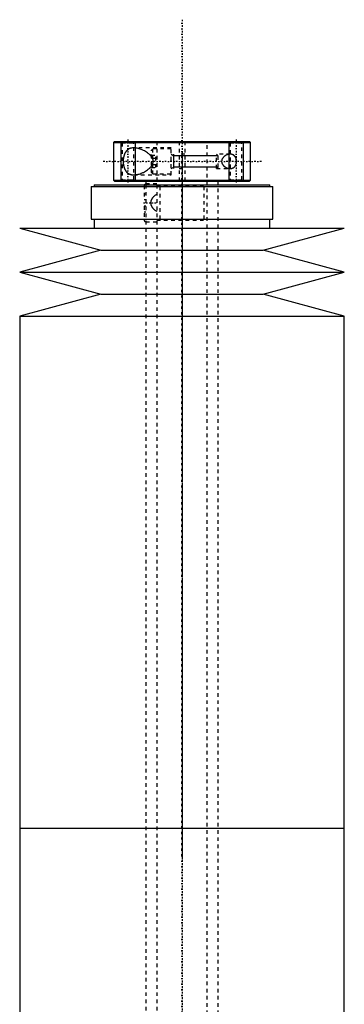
# Model space of a CAD drawing. Extents: x -90 to 90, y -144 to 599.
# Tile 10 of 10: x -45 to 45, y 326 to 599. Entities that reach past the tile are written whole.
import ezdxf

# ---------------------------------------------------------------- set-up
doc = ezdxf.new("R2010")
doc.units = 0
doc.linetypes.add('CENTER', pattern=[1.5, 0.45, -0.5, 0.05, -0.5])
doc.linetypes.add('DASHED', pattern=[2, 1, -1])
for name, color, linetype in [('AM_0', 7, 'CONTINUOUS'), ('AM_10', 7, 'CONTINUOUS'), ('AM_3', 7, 'DASHED'), ('AM_7', 7, 'CENTER')]:
    doc.layers.add(name, color=color, linetype=linetype)

msp = doc.modelspace()

# ---------------------------------------------------------------- linework, layer by layer
at = {"layer": 'AM_0', "color": 7, "linetype": 'CONTINUOUS'}
for p, q in [((-18.7, 565.5), (-19, 565.2)), ((-18.7, 565.5), (18.7, 565.5)), ((19, 565.2), (18.7, 565.5)), ((-19, 565.2), (-19, 554.8)), ((-19, 565.2), (19, 565.2)), ((19, 554.8), (19, 565.2)), ((-19, 554.8), (-18.7, 554.5)), ((-19, 554.8), (19, 554.8)), ((-18.7, 554.5), (18.7, 554.5)), ((-10, 554.5), (-10, 553.5)), ((10, 553.5), (10, 554.5)), ((18.7, 554.5), (19, 554.8)), ((-25.15, 553), (-25.15, 544)), ((-25.15, 553), (25.15, 553)), ((-24.35, 553.5), (-24.35, 553)), ((-24.35, 553.5), (24.35, 553.5)), ((24.35, 553), (24.35, 553.5)), ((25.15, 544), (25.15, 553)), ((-25.15, 544), (25.15, 544)), ((-24.35, 544), (-24.35, 541.5)), ((24.35, 541.5), (24.35, 544)), ((-45, 541.5), (-22.5, 535.4)), ((-45, 541.5), (45, 541.5)), ((22.5, 535.4), (45, 541.5)), ((-22.5, 535.4), (-45, 529.3)), ((-22.5, 535.4), (22.5, 535.4)), ((45, 529.3), (22.5, 535.4)), ((-45, 529.3), (-22.5, 523.2)), ((-45, 529.3), (45, 529.3)), ((22.5, 523.2), (45, 529.3)), ((-22.5, 523.2), (-45, 517.1)), ((-22.5, 523.2), (22.5, 523.2)), ((45, 517.1), (22.5, 523.2)), ((-45, 517.1), (-45, 375)), ((-45, 517.1), (45, 517.1)), ((45, 375), (45, 517.1)), ((-45, 375), (-45, 316.5)), ((-45, 375), (45, 375)), ((-45, 375), (0, 375)), ((45, 316.5), (45, 375))]:
    msp.add_line(p, q, dxfattribs=at)
msp.add_arc((-10, 553.25), 0.5, 90, 150, dxfattribs=at)
at = {"layer": 'AM_10', "color": 7, "linetype": 'CONTINUOUS'}
for p, q in [((-17, 565.5), (-17, 554.5)), ((-13, 565.5), (-13, 554.5)), ((13, 565.5), (13, 554.5)), ((17, 565.5), (17, 554.5)), ((-3, 562), (-2.26, 561.57)), ((-2.26, 558), (-2.26, 562)), ((10, 561.57), (-2.26, 561.57)), ((-3, 558), (-2.26, 558.43)), ((10, 558.43), (-2.26, 558.43))]:
    msp.add_line(p, q, dxfattribs=at)
at = {"layer": 'AM_3', "color": 6, "linetype": 'DASHED'}
for p, q in [((-17, 565.5), (-16.62, 565.12)), ((-13.38, 565.12), (-13, 565.5)), ((-7, 565.5), (-7, -110.5)), ((-0.75, 565.5), (-0.75, 554.5)), ((0.75, 565.5), (0.75, 554.5)), ((7, -110.5), (7, 565.5)), ((13, 565.5), (13.38, 565.12)), ((16.62, 565.12), (17, 565.5)), ((-16.62, 565.12), (-16.62, 554.88)), ((-16.62, 565.12), (-13.38, 565.12)), ((-13.38, 554.88), (-13.38, 565.12)), ((-3, 563.75), (-13.37, 563.75)), ((-8.1, 563.5), (-8.5, 563.1)), ((-8.5, 556.9), (-8.5, 563.1)), ((-3, 563.5), (-8.1, 563.5)), ((-8.1, 556.5), (-8.1, 563.5)), ((-3, 556.25), (-3, 563.75)), ((13.38, 565.12), (13.38, 554.88)), ((13.38, 565.12), (16.62, 565.12)), ((16.62, 554.88), (16.62, 565.12)), ((-8.5, 561.73), (-7.25, 561.73)), ((-8.5, 560.87), (-7.25, 560.87)), ((-7.25, 558.27), (-7.25, 561.73)), ((0.75, 562), (-0.75, 562)), ((13.37, 562), (9.57, 562)), ((10, 561.57), (9.57, 562)), ((9.57, 558), (9.57, 562)), ((10, 558.43), (10, 561.57)), ((-8.5, 559.13), (-7.25, 559.13)), ((-8.5, 558.27), (-7.25, 558.27)), ((-0.75, 558), (0.75, 558)), ((9.57, 558), (10, 558.43)), ((9.57, 558), (13.37, 558)), ((-16.62, 554.88), (-17, 554.5)), ((-16.62, 554.88), (-13.38, 554.88)), ((-13, 554.5), (-13.38, 554.88)), ((-13.37, 556.25), (-3, 556.25)), ((-8.5, 556.9), (-8.1, 556.5)), ((-8.1, 556.5), (-3, 556.5)), ((13.38, 554.88), (13, 554.5)), ((13.38, 554.88), (16.62, 554.88)), ((17, 554.5), (16.62, 554.88)), ((-10.5, 553.25), (-10.5, 549.4)), ((-7, 553.75), (-10, 553.75)), ((-10, 553.5), (-10, -70.5)), ((-7, 553.3), (7, 553.3)), ((-6.1, 553), (-6.1, 544)), ((6.1, 544), (6.1, 553)), ((10, -70.5), (10, 553.5)), ((-10.5, 551), (-10, 551)), ((-10.5, 549.4), (-10, 549.4)), ((-10.5, 547.6), (-10.5, 543.75)), ((-10, 547.6), (-10.5, 547.6)), ((-10.5, 546), (-10, 546)), ((-7, 543.7), (7, 543.7)), ((-10, 543.25), (-7, 543.25))]:
    msp.add_line(p, q, dxfattribs=at)
for points in [[(-13.37, 563.75, 0), (-13.5, 563.75, 0), (-13.76, 563.73, 0), (-14.01, 563.69, 0), (-14.14, 563.66, 0), (-14.27, 563.63, 0), (-14.41, 563.58, 0), (-14.45, 563.57, 0), (-14.49, 563.55, 0), (-14.51, 563.54, 0), (-14.53, 563.53, 0), (-14.57, 563.52, 0), (-14.61, 563.5, 0), (-14.65, 563.48, 0), (-14.69, 563.46, 0), (-14.73, 563.44, 0), (-14.74, 563.43, 0), (-14.76, 563.42, 0), (-14.8, 563.4, 0), (-14.84, 563.38, 0), (-14.88, 563.35, 0), (-14.91, 563.33, 0), (-14.95, 563.3, 0), (-14.97, 563.29, 0), (-14.98, 563.28, 0), (-15.02, 563.25, 0), (-15.06, 563.23, 0), (-15.09, 563.2, 0), (-15.12, 563.17, 0), (-15.16, 563.14, 0), (-15.17, 563.13, 0), (-15.19, 563.11, 0), (-15.22, 563.08, 0), (-15.26, 563.05, 0), (-15.29, 563.02, 0), (-15.32, 562.99, 0), (-15.35, 562.96, 0), (-15.37, 562.94, 0), (-15.38, 562.92, 0), (-15.41, 562.89, 0), (-15.44, 562.86, 0), (-15.46, 562.84, 0), (-15.47, 562.82, 0), (-15.5, 562.78, 0), (-15.53, 562.75, 0), (-15.54, 562.73, 0), (-15.56, 562.71, 0), (-15.58, 562.67, 0), (-15.61, 562.63, 0), (-15.64, 562.59, 0), (-15.66, 562.55, 0), (-15.69, 562.51, 0), (-15.7, 562.49, 0), (-15.71, 562.47, 0), (-15.74, 562.43, 0), (-15.76, 562.39, 0), (-15.79, 562.34, 0), (-15.81, 562.3, 0), (-15.83, 562.25, 0), (-15.84, 562.23, 0), (-15.86, 562.21, 0), (-15.88, 562.16, 0), (-15.9, 562.11, 0), (-15.92, 562.06, 0), (-15.94, 562.01, 0), (-15.96, 561.96, 0), (-15.97, 561.94, 0), (-15.98, 561.91, 0), (-16, 561.86, 0), (-16.02, 561.81, 0), (-16.04, 561.75, 0), (-16.06, 561.7, 0), (-16.07, 561.64, 0), (-16.08, 561.62, 0), (-16.09, 561.59, 0), (-16.11, 561.53, 0), (-16.12, 561.48, 0), (-16.14, 561.42, 0), (-16.15, 561.36, 0), (-16.17, 561.3, 0), (-16.17, 561.27, 0), (-16.18, 561.24, 0), (-16.19, 561.19, 0), (-16.2, 561.13, 0), (-16.21, 561.1, 0), (-16.21, 561.07, 0), (-16.22, 561.01, 0), (-16.23, 560.95, 0), (-16.24, 560.92, 0), (-16.24, 560.89, 0), (-16.25, 560.82, 0), (-16.26, 560.76, 0), (-16.27, 560.7, 0), (-16.27, 560.64, 0), (-16.28, 560.58, 0), (-16.28, 560.55, 0), (-16.29, 560.52, 0), (-16.29, 560.46, 0), (-16.3, 560.4, 0), (-16.3, 560.33, 0), (-16.3, 560.27, 0), (-16.3, 560.21, 0), (-16.3, 560.18, 0), (-16.31, 560.15, 0), (-16.31, 560.09, 0), (-16.31, 560.03, 0), (-16.31, 560, 0)], [(-8.5, 561.36, 0), (-8.52, 561.39, 0), (-8.55, 561.43, 0), (-8.59, 561.48, 0), (-8.61, 561.5, 0), (-8.63, 561.52, 0), (-8.67, 561.56, 0), (-8.7, 561.61, 0), (-8.74, 561.65, 0), (-8.78, 561.69, 0), (-8.82, 561.73, 0), (-8.84, 561.75, 0), (-8.86, 561.77, 0), (-8.9, 561.81, 0), (-8.95, 561.85, 0), (-9.09, 561.98, 0), (-9.22, 562.09, 0), (-9.35, 562.2, 0), (-9.61, 562.39, 0), (-9.88, 562.57, 0), (-10.15, 562.74, 0), (-10.43, 562.9, 0), (-10.72, 563.04, 0), (-10.86, 563.11, 0), (-11.01, 563.18, 0), (-11.3, 563.3, 0), (-11.59, 563.41, 0), (-11.87, 563.51, 0), (-12.16, 563.59, 0), (-12.44, 563.65, 0), (-12.58, 563.68, 0), (-12.72, 563.7, 0), (-12.98, 563.73, 0), (-13.24, 563.75, 0), (-13.37, 563.75, 0)], [(-16.31, 560, 0), (-16.31, 559.97, 0), (-16.31, 559.91, 0), (-16.31, 559.85, 0), (-16.3, 559.82, 0), (-16.3, 559.79, 0), (-16.3, 559.73, 0), (-16.3, 559.67, 0), (-16.3, 559.6, 0), (-16.29, 559.54, 0), (-16.29, 559.48, 0), (-16.28, 559.45, 0), (-16.28, 559.42, 0), (-16.27, 559.36, 0), (-16.27, 559.3, 0), (-16.26, 559.24, 0), (-16.25, 559.18, 0), (-16.24, 559.11, 0), (-16.24, 559.08, 0), (-16.23, 559.05, 0), (-16.22, 558.99, 0), (-16.21, 558.93, 0), (-16.21, 558.9, 0), (-16.2, 558.87, 0), (-16.19, 558.81, 0), (-16.18, 558.76, 0), (-16.17, 558.73, 0), (-16.17, 558.7, 0), (-16.15, 558.64, 0), (-16.14, 558.58, 0), (-16.12, 558.52, 0), (-16.11, 558.47, 0), (-16.09, 558.41, 0), (-16.08, 558.38, 0), (-16.07, 558.36, 0), (-16.06, 558.3, 0), (-16.04, 558.25, 0), (-16.02, 558.19, 0), (-16, 558.14, 0), (-15.98, 558.09, 0), (-15.97, 558.06, 0), (-15.96, 558.04, 0), (-15.94, 557.99, 0), (-15.92, 557.94, 0), (-15.9, 557.89, 0), (-15.88, 557.84, 0), (-15.86, 557.79, 0), (-15.84, 557.77, 0), (-15.83, 557.75, 0), (-15.81, 557.7, 0), (-15.79, 557.66, 0), (-15.76, 557.61, 0), (-15.74, 557.57, 0), (-15.71, 557.53, 0), (-15.7, 557.51, 0), (-15.69, 557.49, 0), (-15.66, 557.45, 0), (-15.64, 557.41, 0), (-15.61, 557.37, 0), (-15.58, 557.33, 0), (-15.56, 557.29, 0), (-15.54, 557.27, 0), (-15.53, 557.25, 0), (-15.5, 557.22, 0), (-15.47, 557.18, 0), (-15.46, 557.16, 0), (-15.44, 557.14, 0), (-15.41, 557.11, 0), (-15.38, 557.08, 0), (-15.37, 557.06, 0), (-15.35, 557.04, 0), (-15.32, 557.01, 0), (-15.29, 556.98, 0), (-15.26, 556.95, 0), (-15.22, 556.92, 0), (-15.19, 556.89, 0), (-15.17, 556.87, 0), (-15.16, 556.86, 0), (-15.12, 556.83, 0), (-15.09, 556.8, 0), (-15.06, 556.77, 0), (-15.02, 556.75, 0), (-14.98, 556.72, 0), (-14.97, 556.71, 0), (-14.95, 556.7, 0), (-14.91, 556.67, 0), (-14.88, 556.65, 0), (-14.84, 556.62, 0), (-14.8, 556.6, 0), (-14.76, 556.58, 0), (-14.74, 556.57, 0), (-14.73, 556.56, 0), (-14.69, 556.54, 0), (-14.65, 556.52, 0), (-14.61, 556.5, 0), (-14.57, 556.48, 0), (-14.53, 556.47, 0), (-14.51, 556.46, 0), (-14.49, 556.45, 0), (-14.45, 556.43, 0), (-14.41, 556.42, 0), (-14.27, 556.37, 0), (-14.14, 556.34, 0), (-14.01, 556.31, 0), (-13.76, 556.27, 0), (-13.5, 556.25, 0), (-13.37, 556.25, 0)], [(-8.5, 558.64, 0), (-8.45, 558.7, 0), (-8.35, 558.84, 0), (-8.26, 558.98, 0), (-8.22, 559.05, 0), (-8.22, 559.06, 0), (-8.2, 559.09, 0), (-8.19, 559.11, 0), (-8.19, 559.12, 0), (-8.18, 559.14, 0), (-8.17, 559.16, 0), (-8.16, 559.19, 0), (-8.14, 559.21, 0), (-8.13, 559.24, 0), (-8.12, 559.26, 0), (-8.12, 559.27, 0), (-8.11, 559.29, 0), (-8.1, 559.31, 0), (-8.09, 559.34, 0), (-8.08, 559.36, 0), (-8.07, 559.39, 0), (-8.06, 559.41, 0), (-8.06, 559.43, 0), (-8.06, 559.44, 0), (-8.05, 559.47, 0), (-8.04, 559.49, 0), (-8.03, 559.52, 0), (-8.02, 559.54, 0), (-8.02, 559.57, 0), (-8.01, 559.58, 0), (-8.01, 559.6, 0), (-8.01, 559.62, 0), (-8, 559.65, 0), (-7.99, 559.68, 0), (-7.99, 559.71, 0), (-7.99, 559.73, 0), (-7.98, 559.75, 0), (-7.98, 559.76, 0), (-7.98, 559.79, 0), (-7.97, 559.82, 0), (-7.97, 559.84, 0), (-7.97, 559.87, 0), (-7.97, 559.9, 0), (-7.97, 559.91, 0), (-7.97, 559.93, 0), (-7.97, 559.96, 0), (-7.96, 559.99, 0), (-7.96, 560, 0), (-7.96, 560.01, 0), (-7.97, 560.04, 0), (-7.97, 560.07, 0), (-7.97, 560.09, 0), (-7.97, 560.1, 0), (-7.97, 560.13, 0), (-7.97, 560.16, 0), (-7.97, 560.18, 0), (-7.98, 560.21, 0), (-7.98, 560.24, 0), (-7.98, 560.25, 0), (-7.99, 560.27, 0), (-7.99, 560.29, 0), (-7.99, 560.32, 0), (-8, 560.35, 0), (-8.01, 560.38, 0), (-8.01, 560.4, 0), (-8.01, 560.42, 0), (-8.02, 560.43, 0), (-8.02, 560.46, 0), (-8.03, 560.48, 0), (-8.04, 560.51, 0), (-8.05, 560.53, 0), (-8.06, 560.56, 0), (-8.06, 560.57, 0), (-8.06, 560.59, 0), (-8.07, 560.61, 0), (-8.08, 560.64, 0), (-8.09, 560.66, 0), (-8.1, 560.69, 0), (-8.11, 560.71, 0), (-8.12, 560.73, 0), (-8.12, 560.74, 0), (-8.13, 560.76, 0), (-8.14, 560.79, 0), (-8.16, 560.81, 0), (-8.17, 560.84, 0), (-8.18, 560.86, 0), (-8.19, 560.88, 0), (-8.19, 560.89, 0), (-8.2, 560.91, 0), (-8.22, 560.94, 0), (-8.22, 560.95, 0), (-8.26, 561.02, 0), (-8.35, 561.16, 0), (-8.45, 561.3, 0), (-8.5, 561.36, 0)], [(13.37, 562, 0), (13.34, 562, 0), (13.29, 562, 0), (13.24, 562, 0), (13.21, 561.99, 0), (13.19, 561.99, 0), (13.13, 561.99, 0), (13.08, 561.98, 0), (13.03, 561.97, 0), (12.97, 561.96, 0), (12.92, 561.95, 0), (12.89, 561.95, 0), (12.86, 561.94, 0), (12.8, 561.93, 0), (12.75, 561.91, 0), (12.69, 561.9, 0), (12.64, 561.88, 0), (12.58, 561.86, 0), (12.55, 561.85, 0), (12.53, 561.84, 0), (12.47, 561.82, 0), (12.41, 561.79, 0), (12.39, 561.78, 0), (12.36, 561.77, 0), (12.3, 561.74, 0), (12.25, 561.72, 0), (12.22, 561.7, 0), (12.19, 561.69, 0), (12.14, 561.66, 0), (12.09, 561.63, 0), (12.03, 561.6, 0), (11.98, 561.56, 0), (11.93, 561.53, 0), (11.9, 561.51, 0), (11.88, 561.49, 0), (11.83, 561.46, 0), (11.78, 561.42, 0), (11.73, 561.38, 0), (11.68, 561.34, 0), (11.63, 561.3, 0), (11.61, 561.28, 0), (11.59, 561.26, 0), (11.54, 561.21, 0), (11.5, 561.16, 0), (11.45, 561.11, 0), (11.41, 561.06, 0), (11.37, 561.01, 0), (11.34, 560.98, 0), (11.32, 560.96, 0), (11.28, 560.9, 0), (11.25, 560.84, 0), (11.21, 560.78, 0), (11.17, 560.72, 0), (11.14, 560.66, 0), (11.13, 560.62, 0), (11.11, 560.59, 0), (11.09, 560.52, 0), (11.06, 560.46, 0), (11.04, 560.39, 0), (11.02, 560.32, 0), (11.01, 560.25, 0), (11, 560.21, 0), (11, 560.18, 0), (10.99, 560.11, 0), (10.99, 560.04, 0), (10.99, 560, 0), (10.99, 559.96, 0), (10.99, 559.89, 0), (11, 559.82, 0), (11, 559.79, 0), (11.01, 559.75, 0), (11.02, 559.68, 0), (11.04, 559.61, 0), (11.06, 559.54, 0), (11.09, 559.48, 0), (11.11, 559.41, 0), (11.13, 559.38, 0), (11.14, 559.34, 0), (11.17, 559.28, 0), (11.21, 559.22, 0), (11.25, 559.16, 0), (11.28, 559.1, 0), (11.32, 559.04, 0), (11.34, 559.02, 0), (11.37, 558.99, 0), (11.41, 558.94, 0), (11.45, 558.89, 0), (11.5, 558.84, 0), (11.54, 558.79, 0), (11.59, 558.74, 0), (11.61, 558.72, 0), (11.63, 558.7, 0), (11.68, 558.66, 0), (11.73, 558.62, 0), (11.78, 558.58, 0), (11.83, 558.54, 0), (11.88, 558.51, 0), (11.9, 558.49, 0), (11.93, 558.47, 0), (11.98, 558.44, 0), (12.03, 558.4, 0), (12.09, 558.37, 0), (12.14, 558.34, 0), (12.19, 558.31, 0), (12.22, 558.3, 0), (12.25, 558.28, 0), (12.3, 558.26, 0), (12.36, 558.23, 0), (12.39, 558.22, 0), (12.41, 558.21, 0), (12.47, 558.18, 0), (12.53, 558.16, 0), (12.55, 558.15, 0), (12.58, 558.14, 0), (12.64, 558.12, 0), (12.69, 558.1, 0), (12.75, 558.09, 0), (12.8, 558.07, 0), (12.86, 558.06, 0), (12.89, 558.05, 0), (12.92, 558.05, 0), (12.97, 558.04, 0), (13.03, 558.03, 0), (13.08, 558.02, 0), (13.13, 558.01, 0), (13.19, 558.01, 0), (13.21, 558.01, 0), (13.24, 558, 0), (13.29, 558, 0), (13.34, 558, 0), (13.37, 558, 0)], [(15.12, 560, 0), (15.12, 560.02, 0), (15.12, 560.05, 0), (15.12, 560.08, 0), (15.12, 560.1, 0), (15.12, 560.12, 0), (15.12, 560.15, 0), (15.12, 560.18, 0), (15.12, 560.22, 0), (15.11, 560.25, 0), (15.11, 560.28, 0), (15.11, 560.3, 0), (15.11, 560.32, 0), (15.1, 560.35, 0), (15.1, 560.38, 0), (15.09, 560.42, 0), (15.09, 560.45, 0), (15.08, 560.48, 0), (15.08, 560.5, 0), (15.07, 560.51, 0), (15.07, 560.55, 0), (15.06, 560.58, 0), (15.06, 560.59, 0), (15.05, 560.61, 0), (15.04, 560.64, 0), (15.03, 560.67, 0), (15.03, 560.69, 0), (15.03, 560.71, 0), (15.02, 560.74, 0), (15.01, 560.77, 0), (15, 560.8, 0), (14.99, 560.83, 0), (14.98, 560.86, 0), (14.97, 560.87, 0), (14.96, 560.89, 0), (14.95, 560.92, 0), (14.94, 560.95, 0), (14.93, 560.97, 0), (14.92, 561, 0), (14.9, 561.03, 0), (14.9, 561.04, 0), (14.89, 561.06, 0), (14.88, 561.08, 0), (14.86, 561.11, 0), (14.85, 561.14, 0), (14.83, 561.16, 0), (14.82, 561.19, 0), (14.81, 561.2, 0), (14.81, 561.21, 0), (14.79, 561.23, 0), (14.78, 561.26, 0), (14.76, 561.28, 0), (14.74, 561.3, 0), (14.73, 561.33, 0), (14.72, 561.34, 0), (14.71, 561.35, 0), (14.7, 561.37, 0), (14.68, 561.39, 0), (14.66, 561.41, 0), (14.65, 561.43, 0), (14.63, 561.45, 0), (14.62, 561.46, 0), (14.61, 561.47, 0), (14.6, 561.49, 0), (14.58, 561.51, 0), (14.57, 561.52, 0), (14.56, 561.53, 0), (14.54, 561.54, 0), (14.52, 561.56, 0), (14.51, 561.57, 0), (14.5, 561.58, 0), (14.49, 561.6, 0), (14.47, 561.61, 0), (14.45, 561.63, 0), (14.43, 561.65, 0), (14.41, 561.66, 0), (14.4, 561.67, 0), (14.39, 561.68, 0), (14.37, 561.69, 0), (14.35, 561.71, 0), (14.33, 561.72, 0), (14.3, 561.74, 0), (14.28, 561.75, 0), (14.27, 561.76, 0), (14.26, 561.76, 0), (14.24, 561.77, 0), (14.22, 561.79, 0), (14.14, 561.83, 0), (14.01, 561.89, 0), (13.87, 561.93, 0), (13.8, 561.95, 0), (13.73, 561.97, 0), (13.58, 561.99, 0), (13.44, 562, 0), (13.37, 562, 0)], [(13.37, 558, 0), (13.44, 558, 0), (13.58, 558.01, 0), (13.73, 558.03, 0), (13.8, 558.05, 0), (13.87, 558.07, 0), (14.01, 558.11, 0), (14.14, 558.17, 0), (14.22, 558.21, 0), (14.24, 558.23, 0), (14.26, 558.24, 0), (14.27, 558.24, 0), (14.28, 558.25, 0), (14.3, 558.26, 0), (14.33, 558.28, 0), (14.35, 558.29, 0), (14.37, 558.31, 0), (14.39, 558.32, 0), (14.4, 558.33, 0), (14.41, 558.34, 0), (14.43, 558.35, 0), (14.45, 558.37, 0), (14.47, 558.39, 0), (14.49, 558.4, 0), (14.5, 558.42, 0), (14.51, 558.43, 0), (14.52, 558.44, 0), (14.54, 558.46, 0), (14.56, 558.47, 0), (14.57, 558.48, 0), (14.58, 558.49, 0), (14.6, 558.51, 0), (14.61, 558.53, 0), (14.62, 558.54, 0), (14.63, 558.55, 0), (14.65, 558.57, 0), (14.66, 558.59, 0), (14.68, 558.61, 0), (14.7, 558.63, 0), (14.71, 558.65, 0), (14.72, 558.66, 0), (14.73, 558.67, 0), (14.74, 558.7, 0), (14.76, 558.72, 0), (14.78, 558.74, 0), (14.79, 558.77, 0), (14.81, 558.79, 0), (14.81, 558.8, 0), (14.82, 558.81, 0), (14.83, 558.84, 0), (14.85, 558.86, 0), (14.86, 558.89, 0), (14.88, 558.92, 0), (14.89, 558.94, 0), (14.9, 558.96, 0), (14.9, 558.97, 0), (14.92, 559, 0), (14.93, 559.03, 0), (14.94, 559.05, 0), (14.95, 559.08, 0), (14.96, 559.11, 0), (14.97, 559.13, 0), (14.98, 559.14, 0), (14.99, 559.17, 0), (15, 559.2, 0), (15.01, 559.23, 0), (15.02, 559.26, 0), (15.03, 559.29, 0), (15.03, 559.31, 0), (15.03, 559.33, 0), (15.04, 559.36, 0), (15.05, 559.39, 0), (15.06, 559.41, 0), (15.06, 559.42, 0), (15.07, 559.45, 0), (15.07, 559.49, 0), (15.08, 559.5, 0), (15.08, 559.52, 0), (15.09, 559.55, 0), (15.09, 559.58, 0), (15.1, 559.62, 0), (15.1, 559.65, 0), (15.11, 559.68, 0), (15.11, 559.7, 0), (15.11, 559.72, 0), (15.11, 559.75, 0), (15.12, 559.78, 0), (15.12, 559.82, 0), (15.12, 559.85, 0), (15.12, 559.88, 0), (15.12, 559.9, 0), (15.12, 559.92, 0), (15.12, 559.95, 0), (15.12, 559.98, 0), (15.12, 560, 0)], [(-13.37, 556.25, 0), (-13.24, 556.25, 0), (-12.98, 556.27, 0), (-12.72, 556.3, 0), (-12.58, 556.32, 0), (-12.44, 556.35, 0), (-12.16, 556.41, 0), (-11.87, 556.49, 0), (-11.59, 556.59, 0), (-11.3, 556.7, 0), (-11.01, 556.82, 0), (-10.86, 556.89, 0), (-10.72, 556.96, 0), (-10.43, 557.1, 0), (-10.15, 557.26, 0), (-9.88, 557.43, 0), (-9.61, 557.61, 0), (-9.35, 557.8, 0), (-9.22, 557.91, 0), (-9.09, 558.02, 0), (-8.95, 558.15, 0), (-8.9, 558.19, 0), (-8.86, 558.23, 0), (-8.84, 558.25, 0), (-8.82, 558.27, 0), (-8.78, 558.31, 0), (-8.74, 558.35, 0), (-8.7, 558.39, 0), (-8.67, 558.44, 0), (-8.63, 558.48, 0), (-8.61, 558.5, 0), (-8.59, 558.52, 0), (-8.55, 558.57, 0), (-8.52, 558.61, 0), (-8.5, 558.64, 0)], [(-7, 550.85, 0), (-7.15, 550.76, 0), (-7.31, 550.66, 0), (-7.36, 550.62, 0), (-7.41, 550.59, 0), (-7.43, 550.57, 0), (-7.45, 550.56, 0), (-7.5, 550.52, 0), (-7.54, 550.49, 0), (-7.59, 550.46, 0), (-7.63, 550.42, 0), (-7.68, 550.38, 0), (-7.7, 550.37, 0), (-7.72, 550.35, 0), (-7.76, 550.31, 0), (-7.8, 550.27, 0), (-7.82, 550.26, 0), (-7.84, 550.24, 0), (-7.88, 550.2, 0), (-7.92, 550.16, 0), (-7.94, 550.14, 0), (-7.96, 550.12, 0), (-8, 550.08, 0), (-8.04, 550.04, 0), (-8.07, 550, 0), (-8.11, 549.96, 0), (-8.14, 549.92, 0), (-8.16, 549.9, 0), (-8.18, 549.88, 0), (-8.21, 549.83, 0), (-8.24, 549.79, 0), (-8.27, 549.75, 0), (-8.3, 549.7, 0), (-8.33, 549.66, 0), (-8.35, 549.63, 0), (-8.36, 549.61, 0), (-8.39, 549.56, 0), (-8.42, 549.51, 0), (-8.45, 549.46, 0), (-8.47, 549.41, 0), (-8.5, 549.36, 0), (-8.51, 549.33, 0), (-8.52, 549.3, 0), (-8.54, 549.25, 0), (-8.57, 549.2, 0), (-8.58, 549.14, 0), (-8.6, 549.09, 0), (-8.62, 549.03, 0), (-8.63, 549, 0), (-8.63, 548.98, 0), (-8.65, 548.92, 0), (-8.66, 548.86, 0), (-8.67, 548.81, 0), (-8.68, 548.75, 0), (-8.68, 548.69, 0), (-8.69, 548.67, 0), (-8.69, 548.64, 0), (-8.69, 548.58, 0), (-8.69, 548.53, 0), (-8.69, 548.5, 0), (-8.69, 548.47, 0), (-8.69, 548.42, 0), (-8.69, 548.36, 0), (-8.69, 548.33, 0), (-8.68, 548.31, 0), (-8.68, 548.25, 0), (-8.67, 548.19, 0), (-8.66, 548.14, 0), (-8.65, 548.08, 0), (-8.63, 548.02, 0), (-8.63, 548, 0), (-8.62, 547.97, 0), (-8.6, 547.91, 0), (-8.58, 547.86, 0), (-8.57, 547.8, 0), (-8.54, 547.75, 0), (-8.52, 547.7, 0), (-8.51, 547.67, 0), (-8.5, 547.64, 0), (-8.47, 547.59, 0), (-8.45, 547.54, 0), (-8.42, 547.49, 0), (-8.39, 547.44, 0), (-8.36, 547.39, 0), (-8.35, 547.37, 0), (-8.33, 547.34, 0), (-8.3, 547.3, 0), (-8.27, 547.25, 0), (-8.24, 547.21, 0), (-8.21, 547.17, 0), (-8.18, 547.12, 0), (-8.16, 547.1, 0), (-8.14, 547.08, 0), (-8.11, 547.04, 0), (-8.07, 547, 0), (-8.04, 546.96, 0), (-8, 546.92, 0), (-7.96, 546.88, 0), (-7.94, 546.86, 0), (-7.92, 546.84, 0), (-7.88, 546.8, 0), (-7.84, 546.76, 0), (-7.82, 546.74, 0), (-7.8, 546.73, 0), (-7.76, 546.69, 0), (-7.72, 546.65, 0), (-7.7, 546.63, 0), (-7.68, 546.62, 0), (-7.63, 546.58, 0), (-7.59, 546.54, 0), (-7.54, 546.51, 0), (-7.5, 546.48, 0), (-7.45, 546.44, 0), (-7.43, 546.43, 0), (-7.41, 546.41, 0), (-7.36, 546.38, 0), (-7.31, 546.34, 0), (-7.15, 546.24, 0), (-7, 546.15, 0)]]:
    msp.add_polyline3d(points, dxfattribs=at)
for centre, start, end in [((-10, 553.25), 150, 180), ((-10, 543.75), 180, 270)]:
    msp.add_arc(centre, 0.5, start, end, dxfattribs=at)
at = {"layer": 'AM_7', "color": 4, "linetype": 'CENTER'}
for p, q in [((0, 599.3), (0, -144.3)), ((-15, 566.05), (-15, 553.95)), ((15, 566.05), (15, 553.95)), ((22, 560), (-22, 560)), ((0, 562.42), (0, 366.07)), ((-10.68, 548.5), (-6.83, 548.5)), ((0, 383.93), (0, 187.57))]:
    msp.add_line(p, q, dxfattribs=at)

doc.saveas('drawing.dxf')
